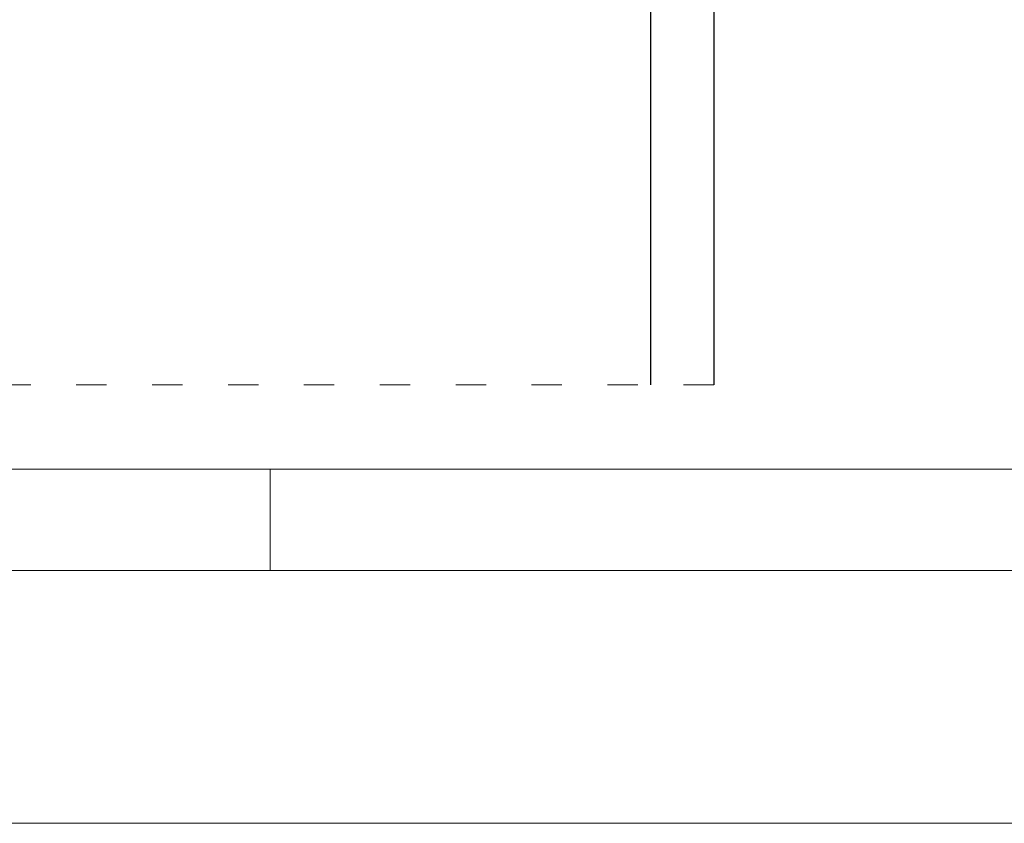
# Model space of a CAD drawing. Header units: millimetres. Extents: x 17147 to 52214, y -18116 to -4632.
# Tile 50 of 186: x 35276 to 35665, y -13916 to -13598. Entities that reach past the tile are written whole.
import ezdxf
from ezdxf import colors
from ezdxf.entities.mleader import LeaderData, LeaderLine
from ezdxf.math import Vec2, Vec3

# ---------------------------------------------------------------- set-up
doc = ezdxf.new("R2010")
doc.units = ezdxf.units.MM
doc.linetypes.add('ACAD_ISO03W100', pattern=[30, 12, -18])
doc.layers.add('A-opis', color=130, linetype='Continuous', lineweight=9)
doc.layers.add('A_SCIANA_ISTN', color=253, linetype='Continuous', lineweight=25)
doc.layers.add('r-ramka', color=7, linetype='Continuous', lineweight=0, true_color=0x727169)
doc.styles.get("Standard").update_dxf_attribs({"font": 'ARIALN.TTF'})

msp = doc.modelspace()

# ---------------------------------------------------------------- linework, layer by layer
at = {"layer": 'A-opis', "linetype": 'ACAD_ISO03W100'}
msp.add_lwpolyline([(35550.54, -13742.34), (32894.09, -13742.34), (32894.09, -13564.48)], dxfattribs=at)
at = {"layer": 'A_SCIANA_ISTN'}
for points in [[(32894.09, -13564.48), (35550.54, -13564.48), (35550.54, -13742.34)], [(32894.09, -13589.48), (35525.54, -13589.48), (35525.54, -13742.34)]]:
    msp.add_lwpolyline(points, dxfattribs=at)
at = {"layer": 'r-ramka'}
for points in [[(37115.12, -9715.73), (31175.12, -9715.73), (31175.12, -13915.73), (37115.12, -13915.73), (37115.12, -9715.73)], [(35375.12, -13815.73), (35375.12, -13775.73)]]:
    msp.add_lwpolyline(points, dxfattribs=at)
for points in [[(37015.12, -9815.73), (37015.12, -13815.73), (31413.93, -13815.73), (31413.93, -9815.73)], [(36975.12, -9855.73), (36975.12, -13775.73), (31453.93, -13775.73), (31453.93, -9855.73)]]:
    msp.add_lwpolyline(points, close=True, dxfattribs=at)

# ---------------------------------------------------------------- leaders
at = {"layer": 'A-opis', "lineweight": 9}
ml = msp.add_multileader_mtext('Standard', dxfattribs=at)
ml.set_content('ścianę sąsiedniego budynku w pasie o szer. 103cm\\Pwykonczyć materiałem niepalnym', color=256)
ml.set_leader_properties()
ml.build(insert=Vec2(0, 0))
ml.multileader.update_dxf_attribs({"dogleg_length": 13.13, "arrow_head_size": 8})
ctx = ml.context
ctx.base_point, ctx.char_height, ctx.arrow_head_size, ctx.plane_origin = Vec3(35557.8, -13490.96), 13, 8, Vec3(35503.04, -13527.44)
notes = []
notes.append((ctx, [(0, (1, 1, 0), (35503.04, -13490.96), (1, 0), 54.76, [(0, [(35503.04, -13514.81)], 0, [])])]))
ctx.mtext.insert, ctx.mtext.flow_direction = Vec3(35559.8, -13482.55), 5
for ctx, leaders in notes:
    for number, flags, end, landing, length, lines in leaders:
        leader = LeaderData()
        leader.index, (leader.has_last_leader_line, leader.has_dogleg_vector, leader.attachment_direction) = number, flags
        leader.last_leader_point, leader.dogleg_vector, leader.dogleg_length = Vec3(end), Vec3(landing), length
        for number, points, colour, breaks in lines:
            line = LeaderLine()
            line.index, line.vertices, line.color, line.breaks = number, Vec3.list(points), colors.encode_raw_color(colour), breaks
            leader.lines.append(line)
        ctx.leaders.append(leader)

doc.saveas('drawing.dxf')
